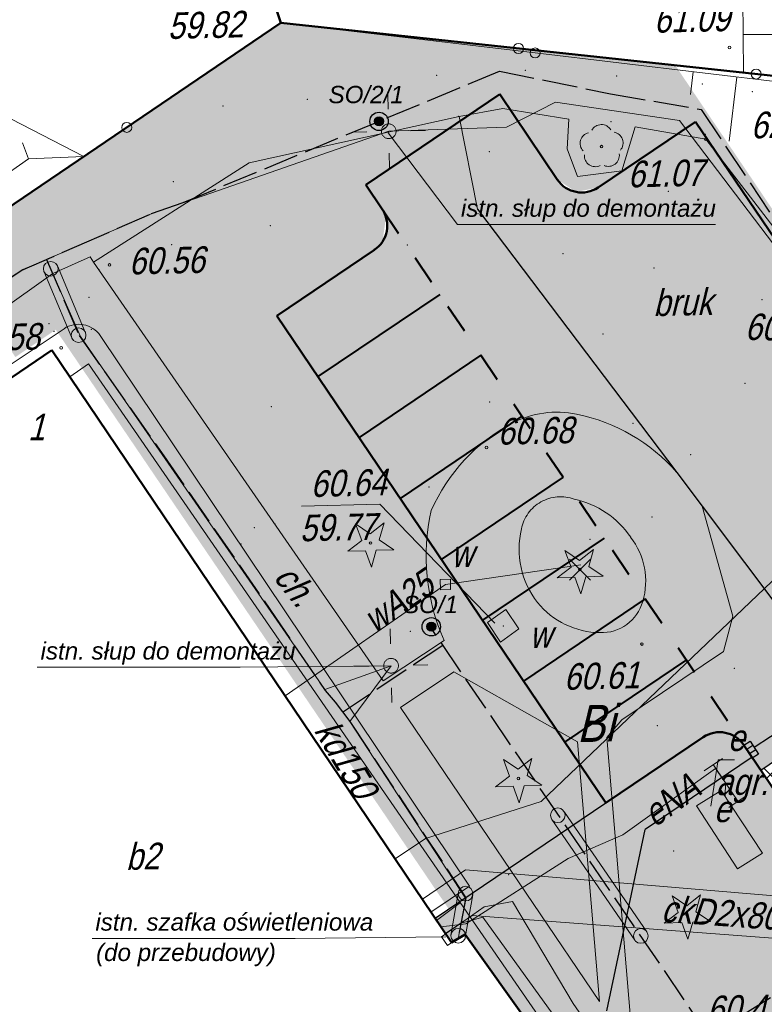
# Model space of a CAD drawing. Header units: metres. Extents: x 5515053 to 5515175, y 5844635 to 5844761.
# Tile 4 of 7: x 5515098 to 5515124, y 5844685 to 5844718. Entities that reach past the tile are written whole.
import ezdxf
from ezdxf.enums import TextEntityAlignment as Align

# ---------------------------------------------------------------- set-up
doc = ezdxf.new("R2010")
doc.units = ezdxf.units.M
doc.header["$LTSCALE"] = 1000
doc.header["$MEASUREMENT"] = 0
for name, pattern in [('0.5_0.5', [1, 0.5, -0.5]), ('1', [0]), ('ACAD_ISO02W100', [15, 12, -3]), ('BUD', [0]), ('GDE', [0]), ('KOC', [2, 1.5, -0.5]), ('KOJ', [0]), ('KOU', [1.5, 1, -0.5]), ('UBC', [1.5, 1, -0.5]), ('UOW', [1.5, 1, -0.5]), ('UPE', [0]), ('UPK', [0]), ('UPT', [0]), ('UPW', [0]), ('WSN', [0]), ('WSQ', [1.75, 1.25, -0.5])]:
    doc.linetypes.add(name, pattern=pattern)
doc.layers.get('0').update_dxf_attribs({"color": 250, "linetype": 'CONTINUOUS', "lineweight": 30})
for name, color, linetype, lineweight, transparency in [('!KZ_CHODNIK', 2, 'CONTINUOUS', 30, 0.6), ('!KZ_NAWIERZCHNIA JEZDNIA', 254, 'CONTINUOUS', 20, 0.4), ('!KZ_NAWIERZCHNIA M.POSTOJOWE', 252, 'CONTINUOUS', 20, 0.5)]:
    doc.layers.add(name, color=color, linetype=linetype, lineweight=lineweight, transparency=transparency)
for name, color, linetype in [('!KZ_GRANICE', 40, '0.5_0.5'), ('!KZ_MAPA', 253, '0.5_0.5'), ('OŚWIETLENIE', 1, 'CONTINUOUS'), ('OŚWIETLENIE2', 1, 'CONTINUOUS')]:
    doc.layers.add(name, color=color, linetype=linetype)
for name, color, linetype, lineweight in [('!KZ_KANALIZACJA DESZCZOWA', 3, 'CONTINUOUS', 30), ('!KZ_KRAWĘŻNIK', 7, 'CONTINUOUS', 50), ('!KZ_LINIE SEGREGACYJNE', 7, '0.5_0.5', 40), ('!KZ_NAWIERZCHNIA KOSTKA BRUKOWA', 5, 'CONTINUOUS', 13), ('!KZ_OBRZEŻE', 7, 'CONTINUOUS', 30), ('!KZ_WYCINKA DRZEWA', 1, 'CONTINUOUS', 30), ('_elektr sieć energet nN', 1, 'ACAD_ISO02W100', 30), ('E_przepusty kablowe', 150, 'CONTINUOUS', 15), ('EBT_T_2', 7, 'CONTINUOUS', 18), ('EBU_L_1', 7, '1', 50), ('EBU_T_3', 7, 'CONTINUOUS', 18), ('EDZ_L_1', 30, 'GDE', 50), ('EUZ_T_1', 7, 'CONTINUOUS', 25), ('OŚW_PROJ', 2, 'CONTINUOUS', 35), ('point', 5, 'CONTINUOUS', 13), ('SDR_L_1', 7, '1', 25), ('SDR_R_L_1', 7, '1', 35), ('SDR_T_3', 7, 'CONTINUOUS', 18), ('SZO_L_1', 7, '1', 18), ('SZO_R_L_1', 7, '1', 18), ('SZZ_R_T_1', 7, 'CONTINUOUS', 18), ('SZZ_T_1', 7, 'CONTINUOUS', 18), ('UCCN_R_L_2', 214, '1', 18), ('UCCN_R_T_2', 214, 'CONTINUOUS', 18), ('UEEA_L_1', 1, '1', 18), ('UEEA_T_2', 1, 'CONTINUOUS', 18), ('UEEA_T_3', 1, 'CONTINUOUS', 18), ('UEEN_L_1', 1, '1', 18), ('UEEN_R_L_1', 1, '1', 18), ('UEEN_T_2', 1, 'CONTINUOUS', 18), ('UKKD_R_L_1', 14, '1', 18), ('UKKD_R_T_2', 14, 'CONTINUOUS', 18), ('UKKD_R_T_4', 14, 'CONTINUOUS', 18), ('UTTA_R_T_3', 30, 'CONTINUOUS', 18), ('UTTM_R_L_1', 30, '1', 18), ('UWWA_R_T_2', 5, 'CONTINUOUS', 18), ('UWWA_R_T_3', 5, 'CONTINUOUS', 18), ('UWWA_T_3', 5, 'CONTINUOUS', 18), ('UWWO_L_3', 5, '1', 18), ('UWWO_R_L_1', 5, '1', 18), ('UWWO_R_T_2', 5, 'CONTINUOUS', 18), ('WUK_L_1', 15, '1', 18), ('WUK_R_L_1', 15, '1', 18), ('WUK_R_T_1', 247, 'CONTINUOUS', 18), ('WUK_R_T_3', 247, 'CONTINUOUS', 18), ('WUK_T_1', 237, 'CONTINUOUS', 18), ('WUK_T_3', 247, 'CONTINUOUS', 18)]:
    doc.layers.add(name, color=color, linetype=linetype, lineweight=lineweight)
doc.layers.add('!KZ_ZIELEŃ', color=82, linetype='CONTINUOUS', transparency=0.6)
doc.styles.get("Standard").update_dxf_attribs({"font": 'ARIALN.TTF', "width": 0.75})
doc.styles.add('Ukośny', font='ariali.ttf')

# ---------------------------------------------------------------- blocks, each defined once
blk = doc.blocks.new('DIG')
at = {"color": 253, "lineweight": 13}
for p, q in [((-0.0039, 0.31545), (0.4771, 0.67415)), ((0.4771, 0.67415), (0.2988, 0.1012)), ((-0.3012, 0.09375), (-0.4937, 0.6621)), ((-0.4937, 0.6621), (-0.0039, 0.31545)), ((-0.78225, -0.26495), (-0.3012, 0.09375)), ((0.2988, 0.1012), (0.7886, -0.24545)), ((-0.18225, -0.2575), (-0.78225, -0.26495)), ((0.01025, -0.82585), (-0.18225, -0.2575)), ((0.1886, -0.2529), (0.01025, -0.82585)), ((0.7886, -0.24545), (0.1886, -0.2529))]:
    blk.add_line(p, q, dxfattribs=at)
blk.add_circle((0, 0), 0.045, dxfattribs=at)
blk = doc.blocks.new('DLI')
at = {"color": 253, "lineweight": 13}
blk.add_circle((0, 0), 0.045, dxfattribs=at)
for centre, start, end in [((0, 0.375), 30.1454, 149.8546), ((-0.357, 0.116), 102.1497, 221.8548), ((0.357, 0.116), 318.1452, 77.8503), ((-0.22, -0.303), 174.1535, 293.849), ((0.22, -0.303), 246.151, 5.8465)]:
    blk.add_arc(centre, 0.375, start, end, dxfattribs=at)
blk = doc.blocks.new('STE')
at = {"color": 253, "lineweight": 13}
for p, q in [((-0.75, 0.375), (-0.75, -0.375)), ((0.75, 0.375), (0.75, -0.375)), ((-0.75, 0), (0.75, 0))]:
    blk.add_line(p, q, dxfattribs=at)
blk = doc.blocks.new('ZAS')
at = {"color": 253, "lineweight": 13}
for p, q in [((0.175, 0.175), (-0.175, 0.175)), ((-0.175, 0.175), (-0.175, -0.175)), ((0.175, -0.175), (0.175, 0.175)), ((-0.175, -0.175), (0.175, -0.175))]:
    blk.add_line(p, q, dxfattribs=at)
blk = doc.blocks.new('WSU')
blk.add_circle((0, 0), 0.045)
blk = doc.blocks.new('MAPA')
at = {"color": 253, "lineweight": 13}
for p, q in [((47.151, -45.967), (47.139, -45.467)), ((45.919, -46.746), (46.418, -46.734)), ((47.918, -46.7), (48.418, -46.688)), ((47.186, -47.467), (47.197, -47.967)), ((47.231, -64.15), (47.219, -63.65)), ((45.998, -64.928), (46.498, -64.917)), ((47.998, -64.882), (48.498, -64.871)), ((47.265, -65.649), (47.277, -66.149))]:
    blk.add_line(p, q, dxfattribs=at)
for centre in [(47.168, -46.717), (47.248, -64.9)]:
    blk.add_circle(centre, 0.25, dxfattribs=at)
at = {"layer": 'EBU_L_1', "color": 253, "linetype": 'BUD', "lineweight": 50}
for p, q in [((22.806, -62.893), (35.707, -54.163)), ((35.707, -54.163), (49.306, -74.314)), ((49.306, -74.314), (49.77, -74.043)), ((49.77, -74.043), (52.199, -77.438))]:
    blk.add_line(p, q, dxfattribs=at)
at = {"layer": 'EBU_L_1', "color": 253, "linetype": 'BUD'}
for p, q in [((22.806, -62.893), (35.707, -54.163)), ((35.707, -54.163), (49.306, -74.314)), ((49.306, -74.314), (49.77, -74.044)), ((49.77, -74.044), (52.199, -77.438))]:
    blk.add_line(p, q, dxfattribs=at)
at = {"layer": 'EDZ_L_1', "color": 253, "linetype": 'GDE'}
for p, q in [((38.29, -27.18), (43.5, -43.03)), ((43.5, -43.03), (27.765, -53.697)), ((67.75, -45.64), (43.5, -43.03))]:
    blk.add_line(p, q, dxfattribs=at)
at = {"layer": 'point', "color": 253}
for p in [(48.799, -44.81, 61.366), (48.799, -44.81, 61.366), (51.818, -44.649, 61.268), (51.818, -44.649, 61.268), (54.928, -44.838, 61.207), (54.928, -44.838, 61.207), (57.839, -45.115, 61.336), (57.839, -45.115, 61.336), (59.536, -45.366, 61.577), (59.536, -45.366, 61.577), (41.535, -45.863, 61.125), (41.535, -45.863, 61.125), (44.399, -45.632, 61.049), (44.399, -45.632, 61.049), (49.544, -46.21, 61.174), (49.544, -46.21, 61.174), (54.728, -46.388, 61.223), (54.728, -46.388, 61.223), (57.945, -46.817, 61.207), (57.945, -46.817, 61.207), (50.591, -47.407, 61.113), (50.591, -47.407, 61.113), (39.836, -48.431, 60.847), (39.836, -48.431, 60.847), (56.683, -48.763, 61.044), (56.683, -48.763, 61.044), (50.208, -49.516, 61.095), (50.208, -49.516, 61.095), (43.137, -49.925, 60.843), (43.137, -49.925, 60.843), (39.784, -50.573, 60.794), (39.784, -50.573, 60.794), (47.806, -50.592, 60.931), (47.806, -50.592, 60.931), (53.098, -50.88, 60.945), (53.098, -50.88, 60.945), (37.315, -51.428, 60.607), (37.315, -51.428, 60.607), (56.196, -51.375, 60.957), (56.196, -51.375, 60.957), (36.968, -52.365, 60.601), (59.862, -52.449, 60.924), (59.862, -52.449, 60.924), (35.613, -53.267, 60.617), (35.613, -53.267, 60.617), (35.777, -53.521, 60.738), (35.777, -53.521, 60.738), (37.053, -53.458, 60.578), (37.053, -53.458, 60.578), (54.457, -53.613, 60.853), (54.457, -53.613, 60.853), (59.284, -55.294, 60.868), (59.284, -55.294, 60.868), (50.601, -55.929, 60.943), (50.601, -55.929, 60.943), (43.176, -56.085, 60.741), (43.176, -56.085, 60.741), (55.48, -56.65, 60.819), (55.48, -56.65, 60.819), (57.437, -57.725, 60.771), (57.437, -57.725, 60.771), (48.538, -58.821, 60.697), (48.538, -58.821, 60.697), (56.123, -59.839, 60.703), (42.597, -60.201, 60.724), (43.304, -60.076, 60.733), (43.304, -60.076, 60.733), (54.019, -60.595, 60.366), (42.144, -60.763, 60.738), (42.144, -60.763, 60.738), (51.067, -63.544, 60.67), (51.067, -63.544, 60.67), (47.907, -63.735, 60.695), (47.907, -63.735, 60.695), (58.926, -64.99, 60.661), (58.926, -64.99, 60.661), (56.301, -66.938, 60.679), (56.301, -66.938, 60.679), (56.862, -71.207, 60.736), (56.862, -71.207, 60.736), (51.254, -72.007, 60.94), (51.254, -72.007, 60.94), (59.597, -73.29, 60.686), (59.597, -73.29, 60.686)]:
    blk.add_point(p, dxfattribs=at)
at = {"layer": 'SDR_L_1', "color": 253, "linetype": 'KOU', "lineweight": 18}
for p, q in [((49.567, -46.221), (42.422, -47.797)), ((50.19, -49.368), (49.567, -46.221)), ((42.422, -47.797), (37.129, -51.17)), ((37.015, -50.992), (35.737, -51.552)), ((37.129, -51.17), (37.015, -50.992)), ((37.129, -51.17), (46.98, -65.416)), ((35.737, -51.552), (33.592, -53.092)), ((58.872, -63.211), (57.835, -59.474)), ((58.56, -64.418), (58.872, -63.211)), ((46.98, -65.416), (49.049, -64.038)), ((55.102, -66.739), (58.56, -64.418)), ((47.571, -66.322), (49.383, -65.11)), ((49.383, -65.11), (53.589, -67.484)), ((54.343, -76.318), (47.571, -66.322)), ((54.586, -67.341), (55.102, -66.739)), ((53.589, -67.484), (54.343, -76.318)), ((55.481, -77.943), (54.586, -67.341))]:
    blk.add_line(p, q, dxfattribs=at)
at = {"layer": 'SDR_L_1', "color": 253, "linetype": 'KOC', "lineweight": 18}
for p, q in [((51.051, -45.947), (49.567, -46.221)), ((53.29, -46.306), (51.051, -45.947)), ((53.244, -47.317), (53.29, -46.306)), ((55.547, -46.564), (55.101, -48.064)), ((57.957, -46.988), (55.547, -46.564)), ((67.001, -58.742), (57.957, -46.988)), ((53.585, -48.259), (53.244, -47.317)), ((55.101, -48.064), (53.585, -48.259))]:
    blk.add_line(p, q, dxfattribs=at)
at = {"layer": 'SDR_L_1', "color": 253, "linetype": 'KOJ', "lineweight": 25}
for p, q in [((50.19, -49.368), (56.969, -58.324)), ((56.969, -58.324), (57.835, -59.474)), ((57.835, -59.474), (62.335, -65.471))]:
    blk.add_line(p, q, dxfattribs=at)
at = {"layer": 'SDR_L_1', "color": 253, "linetype": 'KOU', "lineweight": 18}
for centre, radius, start, end in [((52.896, -59.635), 3.36, 78.5683, 117.0437), ((52.32, -62.395), 6.18, 41.2163, 78.4053), ((54.348, -62.159), 6.27, 118.3695, 156.0757), ((55.492, -61.176), 7.05, 167.2191, 203.9472)]:
    blk.add_arc(centre, radius, start, end, dxfattribs=at)
at = {"layer": 'SDR_R_L_1', "color": 253, "linetype": 'KOC', "lineweight": 18}
for p, q in [((21.917, -62.934), (36.121, -53.434)), ((37.356, -53.665), (49.912, -72.4)), ((49.912, -72.4), (48.602, -73.28))]:
    blk.add_line(p, q, dxfattribs=at)
for centre, radius, start, end in [((36.62, -54.183), 0.9, 35.0865, 123.6883), ((53.015, -60.513), 1.36, 70.072, 168.6859), ((52.831, -62.266), 3.1, 34.0438, 77.9295), ((54.552, -60.926), 2.95, 166.6825, 218.0561), ((53.502, -62.016), 2.41, 343.2417, 38.0742), ((54.386, -61.005), 2.77, 218.8771, 269.3369), ((54.412, -62.326), 1.45, 267.7133, 344.6039)]:
    blk.add_arc(centre, radius, start, end, dxfattribs=at)
at = {"layer": 'SZO_L_1', "color": 253, "linetype": '1'}
for p, q in [((38.256, -46.586), (43.502, -43.031)), ((43.502, -43.031), (51.584, -43.901)), ((51.584, -43.901), (59.666, -44.771)), ((59.666, -44.771), (67.749, -45.642)), ((33.011, -50.141), (38.256, -46.586))]:
    blk.add_line(p, q, dxfattribs=at)
for centre in [(51.584, -43.901), (59.666, -44.771), (38.256, -46.586)]:
    blk.add_circle(centre, 0.17, dxfattribs=at)
at = {"layer": 'SZO_R_L_1', "color": 253, "linetype": '1'}
for p, q in [((43.502, -43.031), (38.256, -46.586)), ((52.148, -44.055), (43.502, -43.031)), ((60.794, -45.079), (52.148, -44.055)), ((38.256, -46.586), (33.011, -50.141))]:
    blk.add_line(p, q, dxfattribs=at)
for centre in [(52.148, -44.055), (38.256, -46.586)]:
    blk.add_circle(centre, 0.17, dxfattribs=at)
at = {"layer": 'UCCN_R_L_2', "color": 253, "linetype": 'UBC'}
for p, q in [((49.779, -71.843), (48.312, -72.837)), ((70.945, -73.624), (49.779, -71.843)), ((50.005, -73.398), (49.099, -74.009)), ((69.915, -74.899), (50.005, -73.398))]:
    blk.add_line(p, q, dxfattribs=at)
at = {"layer": 'UEEA_L_1', "color": 253, "linetype": '1', "lineweight": 18}
for p, q in [((57.641, -69.671), (58.482, -69.144)), ((58.482, -69.144), (59.883, -71.28)), ((59.033, -71.808), (57.641, -69.671)), ((59.883, -71.28), (59.033, -71.808))]:
    blk.add_line(p, q, dxfattribs=at)
at = {"layer": 'UEEA_T_3', "color": 253}
for p, q in [((58.123, -69.682), (58.379, -68.1)), ((58.379, -68.1), (58.932, -68.1))]:
    blk.add_line(p, q, dxfattribs=at)
at = {"layer": 'UEEN_L_1', "color": 253, "linetype": 'UPE', "lineweight": 18}
for p, q in [((58.289, -68.391), (55.134, -70.651)), ((58.63, -68.887), (58.289, -68.391)), ((58.619, -69.352), (58.63, -68.887)), ((55.134, -70.651), (53.271, -71.456)), ((53.271, -71.456), (49.789, -73.685)), ((49.789, -73.685), (48.949, -73.785))]:
    blk.add_line(p, q, dxfattribs=at)
at = {"layer": 'UEEN_R_L_1', "color": 253, "linetype": 'UPE', "lineweight": 18}
for p, q in [((52.847, -45.726), (51.176, -46.584)), ((57.062, -46.348), (52.847, -45.726)), ((63.366, -54.655), (57.062, -46.348)), ((47.168, -46.717), (39.061, -49.535)), ((51.176, -46.584), (47.168, -46.717)), ((39.061, -49.535), (35.526, -51.077)), ((35.526, -51.077), (34.724, -51.425)), ((35.526, -51.077), (36.687, -53.701)), ((34.724, -51.425), (20.48, -60.487)), ((36.687, -53.701), (44.996, -65.712)), ((44.996, -65.712), (47.248, -64.9)), ((47.248, -64.9), (45.841, -66.792)), ((45.841, -66.792), (49.781, -72.803)), ((49.781, -72.803), (49.641, -73.646)), ((50.418, -73.108), (51.384, -72.926)), ((51.384, -72.926), (53.445, -76.389)), ((49.641, -73.646), (50.418, -73.108)), ((49.641, -73.646), (49.129, -73.998)), ((53.445, -76.389), (59.714, -85.387))]:
    blk.add_line(p, q, dxfattribs=at)
at = {"layer": 'UKKD_R_L_1', "color": 253, "linetype": 'UPK', "lineweight": 18}
for p, q in [((36.959, -54.635), (36.318, -55.07)), ((36.959, -54.635), (56.611, -83.118)), ((49.605, -72.957), (48.799, -73.566))]:
    blk.add_line(p, q, dxfattribs=at)
at = {"layer": 'UTTM_R_L_1', "color": 253, "linetype": 'UPT', "lineweight": 18}
for p, q in [((74.356, -48.51), (52.356, -69.523)), ((52.356, -69.523), (48.414, -70.774)), ((48.414, -70.774), (47.39, -71.468)), ((49.631, -73.657), (49.533, -74.189)), ((50.366, -73.45), (49.631, -73.657)), ((59.086, -85.491), (50.366, -73.45))]:
    blk.add_line(p, q, dxfattribs=at)
at = {"layer": 'UWWA_T_3', "color": 253}
for p in [(44.2, -59.469), (50.775, -63.448)]:
    blk.add_line(p, (46.87, -59.407), dxfattribs=at)
at = {"layer": 'UWWO_L_3', "color": 253, "linetype": 'UOW', "lineweight": 18}
for p, q in [((51.155, -62.989), (50.525, -63.424)), ((51.6, -63.649), (51.155, -62.989)), ((50.525, -63.424), (50.971, -64.103)), ((50.971, -64.103), (51.6, -63.649))]:
    blk.add_line(p, q, dxfattribs=at)
at = {"layer": 'UWWO_R_L_1', "color": 253, "linetype": 'UPW', "lineweight": 18}
for p, q in [((49.095, -62.136), (53.7, -61.47)), ((43.641, -65.923), (49.095, -62.136))]:
    blk.add_line(p, q, dxfattribs=at)
at = {"layer": 'WUK_L_1', "color": 253, "linetype": 'WSQ', "lineweight": 18}
for p, q in [((59.235, -44.728), (59.129, -33.628)), ((61.481, -44.966), (59.235, -44.728)), ((36.796, -47.577), (34.315, -46.294)), ((23.567, -55.574), (34.917, -47.65)), ((34.917, -47.65), (36.796, -47.577))]:
    blk.add_line(p, q, dxfattribs=at)
at = {"layer": 'WUK_L_1', "color": 253, "linetype": 'WSN', "lineweight": 18}
for p, q in [((61.396, -43.428), (59.225, -43.428)), ((34.917, -47.65), (34.704, -47.115))]:
    blk.add_line(p, q, dxfattribs=at)
at = {"layer": 'WUK_R_L_1', "color": 253, "linetype": 'WSN', "lineweight": 18}
for p, q in [((57.524, -44.697), (57.432, -45.47)), ((59.009, -44.873), (58.749, -47.06))]:
    blk.add_line(p, q, dxfattribs=at)
at = {"layer": 'SZZ_R_T_1', "color": 253, "rotation": 1.322970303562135}
for name, p in [('DLI', (54.412, -47.24)), ('DIG', (53.674, -61.63))]:
    blk.add_blockref(name, p, dxfattribs=at)
at = {"layer": 'SZZ_T_1', "color": 253, "rotation": 1.322970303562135}
for p in [(46.552, -60.725), (51.578, -68.74), (57.316, -73.379)]:
    blk.add_blockref('DIG', p, dxfattribs=at)
at = {"layer": 'UEEA_T_2', "color": 253, "rotation": 303.9892556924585}
blk.add_blockref('STE', (58.63, -68.887), dxfattribs=at)
at = {"layer": 'UWWA_R_T_2', "color": 253, "rotation": 1.322970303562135}
blk.add_blockref('ZAS', (49.095, -62.136), dxfattribs=at)
at = {"layer": 'WUK_R_T_1', "color": 253, "rotation": 1.322970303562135}
for p in [(57.957, -46.988), (37.671, -51.267), (36.026, -54.086), (50.497, -57.473), (55.783, -64.162)]:
    blk.add_blockref('WSU', p, dxfattribs=at)
at = {"layer": 'WUK_T_1', "color": 253, "rotation": 1.322970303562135}
blk.add_blockref('WSU', (58.765, -43.869), dxfattribs=at)
at = {"layer": 'EBT_T_2', "color": 253, "oblique": 15}
blk.add_text('1', height=0.9, dxfattribs=at).set_placement((35.179, -56.78), align=Align.MIDDLE)
at = {"layer": 'EBU_T_3', "color": 253, "oblique": 15}
blk.add_text('b2', height=0.9, rotation=1.323, dxfattribs=at).set_placement((38.795, -71.366), align=Align.MIDDLE)
at = {"layer": 'EUZ_T_1', "color": 253, "oblique": 15}
blk.add_text('Bi', height=1.25, rotation=1.323, dxfattribs=at).set_placement((54.194, -66.83), align=Align.MIDDLE)
at = {"layer": 'SDR_T_3', "color": 253, "oblique": 15}
for s, rotation, p in [('bruk', 1.323, (57.165, -52.518)), ('ch.', 308.3531, (44.014, -62.154))]:
    blk.add_text(s, height=0.9, rotation=rotation, dxfattribs=at).set_placement(p, align=Align.MIDDLE)
at = {"layer": 'UCCN_R_T_2', "color": 253, "oblique": 15}
blk.add_text('ckD2x80 + cwD40', height=0.9, rotation=355.983, dxfattribs=at).set_placement((60.579, -73.904), align=Align.CENTER)
at = {"layer": 'UEEA_T_3', "color": 253, "oblique": 15}
for s, p in [('e', (58.7, -66.9)), ('agr. prądotwórczy', (58.298, -68.4))]:
    blk.add_text(s, height=0.9, dxfattribs=at).set_placement(p, align=Align.TOP_LEFT)
blk.add_text('e', height=0.9, dxfattribs=at).set_placement((58.227, -70.221))
at = {"layer": 'UEEN_T_2', "color": 253, "oblique": 15}
blk.add_text('eNA', height=0.9, rotation=35.6149, dxfattribs=at).set_placement((56.772, -69.478), align=Align.MIDDLE)
at = {"layer": 'UKKD_R_T_2', "color": 253, "oblique": 15}
blk.add_text('kd150', height=0.9, rotation=300.7531, dxfattribs=at).set_placement((45.326, -68.305), align=Align.CENTER)
at = {"layer": 'UKKD_R_T_4', "color": 253, "oblique": 15}
blk.add_text('%%U60.42', height=0.9, rotation=1.323, dxfattribs=at).set_placement((58.001, -77.034))
at = {"layer": 'UTTA_R_T_3', "color": 253, "oblique": 15}
blk.add_text('59.82', height=0.9, rotation=1.323, dxfattribs=at).set_placement((39.633, -42.68), align=Align.TOP_LEFT)
at = {"layer": 'UWWA_R_T_3', "color": 253, "oblique": 15}
blk.add_text('w', height=0.9, rotation=1.323, dxfattribs=at).set_placement((49.661, -61.093), align=Align.MIDDLE)
at = {"layer": 'UWWA_T_3', "color": 253, "oblique": 15}
for s, p in [('60.64', (44.493, -58.262)), ('59.77', (44.126, -59.77))]:
    blk.add_text(s, height=0.9, rotation=1.323, dxfattribs=at).set_placement(p, align=Align.TOP_LEFT)
blk.add_text('w', height=0.9, rotation=1.323, dxfattribs=at).set_placement((51.965, -64.3))
at = {"layer": 'UWWO_R_T_2', "color": 253, "oblique": 15}
blk.add_text('wA25', height=0.9, rotation=34.8028, dxfattribs=at).set_placement((47.746, -63.088), align=Align.CENTER)
at = {"layer": 'WUK_R_T_3', "color": 253, "oblique": 15}
for s, rotation, p in [('61.07', 1.323, (55.304, -48.63)), ('60.56', 1.323, (38.329, -51.592)), ('60.97', 358.553, (59.275, -53.809)), ('60.58', 1.323, (32.728, -54.202)), ('60.68', 1.323, (50.875, -57.384)), ('60.61', 1.323, (53.129, -65.724))]:
    blk.add_text(s, height=0.9, rotation=rotation, dxfattribs=at).set_placement(p)
at = {"layer": 'WUK_T_3', "color": 253, "oblique": 15}
for s, p in [('61.09', (56.193, -43.368)), ('62.49', (59.487, -46.963))]:
    blk.add_text(s, height=0.9, rotation=1.323, dxfattribs=at).set_placement(p)
blk = doc.blocks.new('GRANICE')
at = {"layer": 'EDZ_L_1', "linetype": 'GDE'}
for p, q in [((38.29, -27.18), (43.5, -43.03)), ((43.5, -43.03), (27.765, -53.697)), ((67.75, -45.64), (43.5, -43.03))]:
    blk.add_line(p, q, dxfattribs=at)
blk = doc.blocks.new('A$C77956BA5')
at = {"layer": 'OŚWIETLENIE', "linetype": 'Continuous'}
h = blk.add_hatch(color=256, dxfattribs=at)
edge = h.paths.add_edge_path()
edge.add_arc((0.483, 0.489), 0.239, 0, 360)
for centre, radius in [((0.482, 0.482), 0.482), ((0.483, 0.489), 0.239)]:
    blk.add_circle(centre, radius, dxfattribs=at)

msp = doc.modelspace()

# ---------------------------------------------------------------- hatches: boundary and pattern name
at = {"layer": '!KZ_CHODNIK'}
h = msp.add_hatch(color=256, dxfattribs=at)
h.dxf.hatch_style = 1
h.paths.add_polyline_path([(5515111.433, 5844677.479), (5515112.764, 5844675.534), (5515114.885, 5844676.949), (5515115.26, 5844676.831), (5515115.635, 5844676.947), (5515120.902, 5844680.575), (5515118.172, 5844684.526), (5515119.472, 5844690.697), (5515123.113, 5844693.154), (5515122.833, 5844693.568), (5515122.562, 5844693.838), (5515122.195, 5844693.99), (5515121.8, 5844693.988), (5515121.426, 5844693.825), (5515118.129, 5844691.6), (5515112.327, 5844687.685), (5515112.886, 5844686.856), (5515113.35, 5844687.126), (5515115.779, 5844683.732), (5515115.317, 5844683.381), (5515115.601, 5844682.97), (5515116.818, 5844681.165)])
at = {"layer": '!KZ_NAWIERZCHNIA JEZDNIA', "linetype": '0.5_0.5', "ltscale": 100}
h = msp.add_hatch(color=256, dxfattribs=at)
h.dxf.hatch_style = 1
edge = h.paths.add_edge_path()
edge.add_line((5515060.668, 5844717.163), (5515071.856, 5844700.585))
edge = h.paths.add_edge_path()
edge.add_line((5515123.406, 5844692.719), (5515127.965, 5844695.795))
edge.add_line((5515127.965, 5844695.795), (5515127.392, 5844696.645))
edge.add_arc((5515128.221, 5844697.204), 1, 124.013, 214.013, ccw=False)
edge.add_line((5515127.661, 5844698.033), (5515130.977, 5844700.271))
edge.add_line((5515130.977, 5844700.271), (5515121.188, 5844714.777))
edge.add_line((5515121.188, 5844714.777), (5515117.872, 5844712.539))
edge.add_arc((5515117.313, 5844713.368), 1, 214.013, 304.013, ccw=False)
edge.add_line((5515116.484, 5844712.809), (5515114.526, 5844715.71))
edge.add_line((5515114.526, 5844715.71), (5515109.967, 5844712.633))
edge.add_line((5515109.967, 5844712.633), (5515123.406, 5844692.719))
at = {"layer": '!KZ_NAWIERZCHNIA KOSTKA BRUKOWA'}
h = msp.add_hatch(dxfattribs=at)
h.set_pattern_fill('ANSI37', color=256, scale=3)
h.set_pattern_definition([(45, (-71.5792, 0), (-0.265165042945, 0.265165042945), []), (135, (-71.5792, 0), (-0.265165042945, -0.265165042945), [])])
h.paths.add_polyline_path([(5515126.485, 5844694.796), (5515128.453, 5844691.675), (5515128.833, 5844690.961), (5515129.114, 5844690.151), (5515129.248, 5844689.383), (5515129.27, 5844688.604), (5515129.158, 5844687.756), (5515128.945, 5844687.191), (5515128.595, 5844686.44), (5515127.714, 5844685.323), (5515126.541, 5844684.432), (5515125.5, 5844683.72), (5515124.128, 5844682.797), (5515124.902, 5844683.456), (5515125.483, 5844684.189), (5515125.966, 5844685.141), (5515126.204, 5844685.985), (5515126.29, 5844686.814), (5515126.184, 5844687.944), (5515125.954, 5844688.718), (5515125.436, 5844689.711), (5515124.357, 5844691.31), (5515123.406, 5844692.719)])
at = {"layer": '!KZ_NAWIERZCHNIA M.POSTOJOWE'}
h = msp.add_hatch(color=256, dxfattribs=at)
h.dxf.hatch_style = 1
edge = h.paths.add_edge_path()
edge.add_arc((5515122.004, 5844693.009), 1, 34.013, 124.013, ccw=False)
edge.add_line((5515122.833, 5844693.568), (5515110.247, 5844712.219))
edge.add_line((5515110.247, 5844712.219), (5515110.526, 5844711.804))
edge.add_arc((5515109.698, 5844711.245), 1, -55.987, 34.013, ccw=False)
edge.add_line((5515110.257, 5844710.416), (5515106.941, 5844708.178))
edge.add_line((5515106.941, 5844708.178), (5515118.129, 5844691.6))
edge.add_line((5515118.129, 5844691.6), (5515121.445, 5844693.838))
at = {"layer": '!KZ_ZIELEŃ'}
h = msp.add_hatch(color=256, dxfattribs=at)
h.dxf.hatch_style = 1
h.paths.add_polyline_path([(5515112.788, 5844687.996), (5515118.129, 5844691.6), (5515112.049, 5844700.61), (5515106.941, 5844708.178), (5515110.257, 5844710.416), (5515110.536, 5844710.701), (5515110.666, 5844711.597), (5515109.967, 5844712.633), (5515114.526, 5844715.71), (5515116.484, 5844712.809), (5515117.122, 5844712.386), (5515117.872, 5844712.539), (5515121.188, 5844714.777), (5515120.841, 5844715.758), (5515120.496, 5844716.696), (5515111.123, 5844717.704), (5515107.081, 5844718.138), (5515098.5, 5844712.323), (5515095.618, 5844710.37), (5515098.047, 5844706.771), (5515099.421, 5844707.701), (5515099.491, 5844707.596), (5515099.643, 5844707.372), (5515099.95, 5844706.92), (5515100.234, 5844706.502)])
h.paths.add_polyline_path([(5515116.433, 5844683.544), (5515113.756, 5844687.417), (5515113.756, 5844687.417)])
h = msp.add_hatch(color=256, dxfattribs=at)
h.dxf.hatch_style = 1
h.paths.add_polyline_path([(5515125.749, 5844708.018), (5515126.164, 5844708.297), (5515120.496, 5844716.696), (5515121.188, 5844714.777)])
h.paths.add_polyline_path([(5515127.092, 5844706.922), (5515126.677, 5844706.642), (5515130.977, 5844700.271), (5515127.661, 5844698.033), (5515127.388, 5844697.758), (5515127.239, 5844697.395), (5515127.239, 5844697.016), (5515127.392, 5844696.645), (5515130.341, 5844692.274), (5515130.885, 5844691.666), (5515131.506, 5844691.259), (5515132.256, 5844691.007), (5515132.989, 5844690.957), (5515133.814, 5844691.119), (5515134.604, 5844691.531), (5515130.201, 5844698.549), (5515131.951, 5844699.722)])
h = msp.add_hatch(color=256, dxfattribs=at)
h.dxf.hatch_style = 1
edge = h.paths.add_edge_path()
edge.add_line((5515120.902, 5844680.575), (5515124.128, 5844682.797))
edge.add_arc((5515121.291, 5844686.915), 5, 304.5621, 394.0128)
edge.add_line((5515125.436, 5844689.711), (5515123.113, 5844693.154))
edge.add_line((5515123.113, 5844693.154), (5515119.472, 5844690.697))
edge.add_line((5515119.472, 5844690.697), (5515118.172, 5844684.526))
edge.add_line((5515118.172, 5844684.526), (5515120.902, 5844680.575))

# ---------------------------------------------------------------- linework, layer by layer
at = {"layer": '!KZ_KANALIZACJA DESZCZOWA', "linetype": 'Continuous'}
for p, q in [((5515126.561, 5844695.733), (5515123.185, 5844693.484)), ((5515122.833, 5844693.568), (5515123.043, 5844693.704)), ((5515123.118, 5844693.128), (5515122.833, 5844693.568)), ((5515123.138, 5844693.557), (5515122.928, 5844693.421)), ((5515123.043, 5844693.704), (5515123.328, 5844693.264)), ((5515123.233, 5844693.41), (5515123.023, 5844693.274)), ((5515123.328, 5844693.264), (5515123.118, 5844693.128))]:
    msp.add_line(p, q, dxfattribs=at)
at = {"layer": '!KZ_KRAWĘŻNIK', "linetype": 'Continuous'}
for p, q in [((5515114.526, 5844715.71), (5515109.967, 5844712.633)), ((5515121.188, 5844714.777), (5515117.872, 5844712.539)), ((5515110.259, 5844710.417), (5515106.941, 5844708.178)), ((5515121.445, 5844693.838), (5515118.129, 5844691.6)), ((5515122.833, 5844693.568), (5515125.436, 5844689.711))]:
    msp.add_line(p, q, dxfattribs=at)
at = {"layer": '!KZ_KRAWĘŻNIK'}
for p, q in [((5515114.526, 5844715.71), (5515116.484, 5844712.809)), ((5515121.188, 5844714.777), (5515130.977, 5844700.271)), ((5515109.967, 5844712.633), (5515110.527, 5844711.804)), ((5515106.941, 5844708.178), (5515118.129, 5844691.6))]:
    msp.add_line(p, q, dxfattribs=at)
at = {"layer": '!KZ_KRAWĘŻNIK', "linetype": '0.5_0.5', "ltscale": 0.002}
msp.add_line((5515110.526, 5844711.804), (5515122.833, 5844693.568), dxfattribs=at)
at = {"layer": '!KZ_KRAWĘŻNIK', "linetype": 'Continuous'}
for centre, start, end in [((5515117.313, 5844713.368), 214.013, 304.013), ((5515109.698, 5844711.245), 304.013, 34.013), ((5515122.004, 5844693.009), 34.013, 124.013)]:
    msp.add_arc(centre, 1, start, end, dxfattribs=at)
at = {"layer": '!KZ_LINIE SEGREGACYJNE', "ltscale": 0.01}
for p, q in [((5515112.484, 5844708.903), (5515108.34, 5844706.106)), ((5515113.883, 5844706.831), (5515109.738, 5844704.034)), ((5515115.281, 5844704.759), (5515111.137, 5844701.962)), ((5515116.68, 5844702.686), (5515112.535, 5844699.889)), ((5515118.078, 5844700.614), (5515113.934, 5844697.817)), ((5515119.477, 5844698.542), (5515115.332, 5844695.745)), ((5515120.875, 5844696.469), (5515116.731, 5844693.673))]:
    msp.add_line(p, q, dxfattribs=at)
at = {"layer": '!KZ_OBRZEŻE'}
for p, q in [((5515123.406, 5844692.719), (5515127.965, 5844695.795)), ((5515123.113, 5844693.154), (5515119.472, 5844690.697)), ((5515112.327, 5844687.685), (5515118.129, 5844691.6)), ((5515118.172, 5844684.526), (5515119.472, 5844690.697))]:
    msp.add_line(p, q, dxfattribs=at)
at = {"layer": '!KZ_WYCINKA DRZEWA'}
for p, q in [((5515116.901, 5844699.186), (5515117.608, 5844699.893)), ((5515117.608, 5844699.186), (5515116.901, 5844699.893))]:
    msp.add_line(p, q, dxfattribs=at)
at = {"layer": '_elektr sieć energet nN', "color": 1, "ltscale": 0.0001}
for p, q in [((5515103.758, 5844712.026), (5515114.514, 5844716.496)), ((5515099.106, 5844710.093), (5515099.171, 5844710.12)), ((5515112.592, 5844696.961), (5515109.208, 5844694.702))]:
    msp.add_line(p, q, dxfattribs=at)
at = {"layer": '_elektr sieć energet nN', "color": 0, "linetype": 'ByBlock', "lineweight": 13}
for p, q in [((5515110.726, 5844714.401), (5515113.088, 5844711.279)), ((5515113.088, 5844711.279), (5515121.869, 5844711.279)), ((5515098.787, 5844696.216), (5515105.697, 5844696.216)), ((5515110.828, 5844696.27), (5515105.697, 5844696.216)), ((5515100.653, 5844686.994), (5515107.563, 5844686.994)), ((5515112.694, 5844687.049), (5515107.563, 5844686.994))]:
    msp.add_line(p, q, dxfattribs=at)
at = {"layer": '_elektr sieć energet nN', "color": 1, "ltscale": 0.0001}
for points in [[(5515114.514, 5844716.496), (5515118.288, 5844715.73), (5515121.381, 5844715.195), (5515127.174, 5844706.468), (5515129.182, 5844706.127)], [(5515096.234, 5844708.425), (5515098.264, 5844709.722), (5515100.133, 5844710.542), (5515102.672, 5844711.652), (5515103.758, 5844712.026)], [(5515099.11, 5844710.094), (5515100.212, 5844707.504), (5515103.096, 5844703.408), (5515106.704, 5844698.191), (5515108.583, 5844695.426), (5515108.925, 5844695.034), (5515109.43, 5844694.37), (5515113.372, 5844688.372), (5515113.102, 5844686.981)], [(5515125.004, 5844685.764), (5515121.648, 5844683.666), (5515112.166, 5844697.587)]]:
    msp.add_lwpolyline(points, dxfattribs=at)
at = {"layer": '_elektr sieć energet nN', "linetype": 'ByBlock', "lineweight": 13}
msp.add_lwpolyline([(5515112.689, 5844687.149), (5515112.893, 5844686.849), (5515112.749, 5844686.751), (5515112.545, 5844687.051)], close=True, dxfattribs=at)
at = {"layer": 'E_przepusty kablowe', "color": 0, "ltscale": 1.5}
for p, q in [((5515099.013, 5844709.692), (5515099.968, 5844707.422)), ((5515099.474, 5844709.878), (5515100.425, 5844707.618)), ((5515116.727, 5844691.287), (5515119.524, 5844687.216)), ((5515116.301, 5844691.044), (5515119.124, 5844686.938)), ((5515113.114, 5844688.516), (5515112.865, 5844687.099)), ((5515113.609, 5844688.479), (5515113.353, 5844687.022))]:
    msp.add_line(p, q, dxfattribs=at)
at = {"layer": 'E_przepusty kablowe', "color": 0}
for centre in [(5515099.248, 5844709.773), (5515100.198, 5844707.515), (5515116.501, 5844691.182), (5515113.363, 5844688.516), (5515113.114, 5844687.085), (5515119.325, 5844687.077)]:
    msp.add_circle(centre, 0.249, dxfattribs=at)

# ---------------------------------------------------------------- block references
at = {"layer": '!KZ_GRANICE', "linetype": 'Continuous'}
msp.add_blockref('GRANICE', (5515063.58, 5844761.17), dxfattribs=at)
at = {"layer": '!KZ_MAPA', "linetype": 'Continuous'}
msp.add_blockref('MAPA', (5515063.58, 5844761.17), dxfattribs=at)
at = {"layer": 'OŚWIETLENIE2', "xscale": 0.648, "yscale": 0.648, "zscale": 0.648}
for p in [(5515110.107, 5844714.476), (5515111.885, 5844697.282)]:
    msp.add_blockref('A$C77956BA5', p, dxfattribs=at)

# ---------------------------------------------------------------- texts
at = {"layer": 'OŚW_PROJ', "color": 1, "linetype": 'Continuous', "lineweight": 15, "char_height": 0.5881, "width": 38.91406, "attachment_point": 1, "style": 'Ukośny'}
for s, insert in [('SO/2/1', (5515108.702, 5844715.996)), ('SO/1', (5515111.234, 5844698.648))]:
    msp.add_mtext(s, dxfattribs=dict(at, insert=insert))
at = {"layer": 'OŚW_PROJ', "color": 0, "linetype": 'Continuous', "lineweight": 15, "char_height": 0.58806, "width": 38.91406, "attachment_point": 1, "style": 'Ukośny'}
for s, insert in [('istn. słup do demontażu', (5515113.205, 5844712.131)), ('istn. słup do demontażu', (5515098.904, 5844697.068)), ('istn. szafka oświetleniowa', (5515100.77, 5844687.846)), ('(do przebudowy)', (5515100.792, 5844686.812))]:
    msp.add_mtext(s, dxfattribs=dict(at, insert=insert))

doc.saveas('drawing.dxf')
